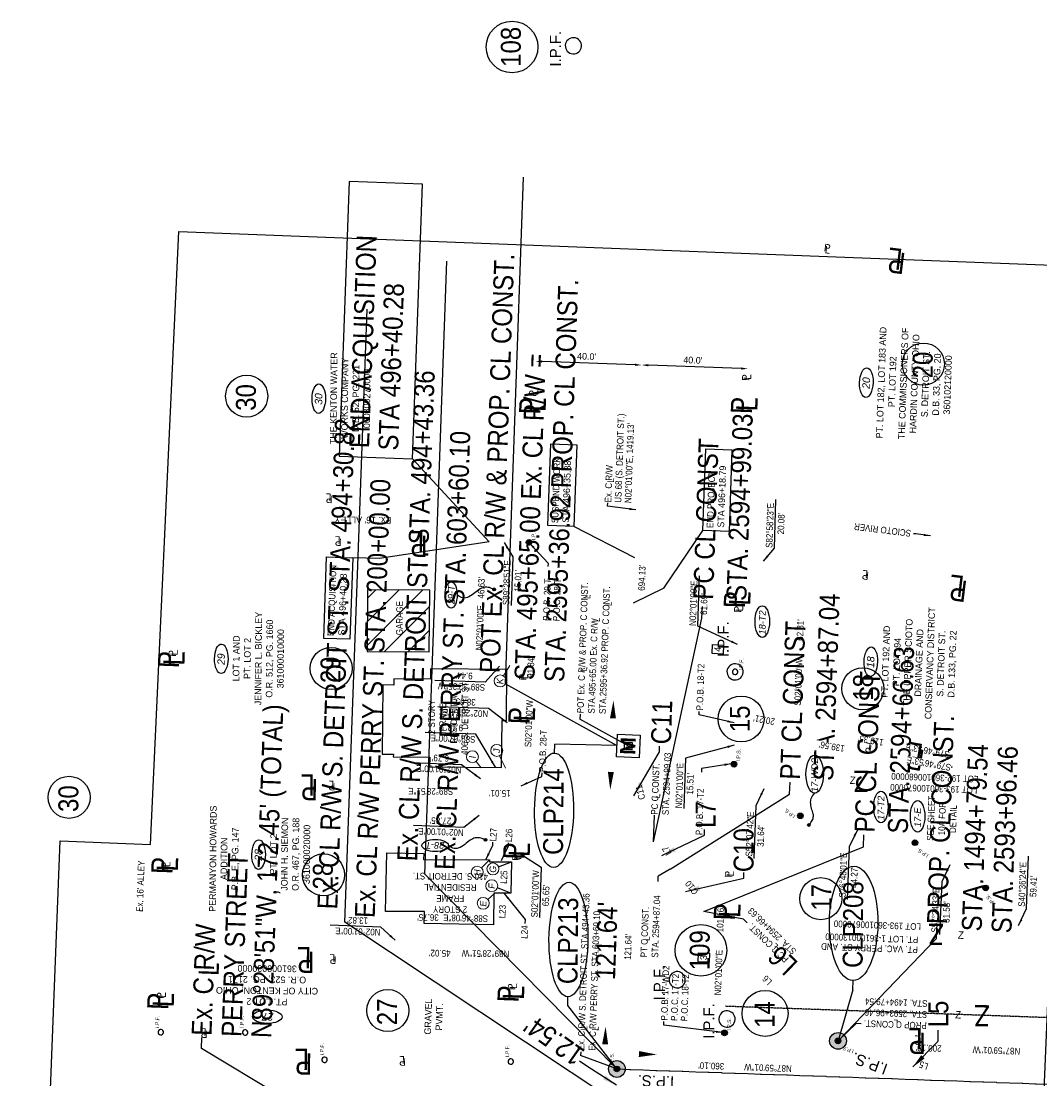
# Model space of a CAD drawing. Header units: feet. Extents: x -11 to 322919, y -12 to 577673.
# Tile 7 of 16: x 161182 to 161566, y 288985 to 289384. Entities that reach past the tile are written whole.
import ezdxf
from ezdxf.enums import TextEntityAlignment as Align

# ---------------------------------------------------------------- set-up
doc = ezdxf.new("R2010")
doc.units = ezdxf.units.FT
doc.header["$MEASUREMENT"] = 0
doc.linetypes.add('cl', pattern=[5, 0.09375, -0.09375, 4.625, -0.09375, 0.09375])
doc.linetypes.add('F', pattern=[0.15, 0.1, -0.05])
for name, color, linetype in [('BD_X_Building', 130, 'Continuous'), ('BD_X_Hatch', 247, 'Continuous'), ('BD_X_Text', 134, 'Continuous'), ('DV_X_Property_Line', 80, 'Continuous'), ('HY_X_Text', 135, 'Continuous'), ('RD_P_Text', 1, 'Continuous'), ('RW_P_Esmt_Text', 203, 'Continuous'), ('RW_P_Text-Boundary-002', 30, 'Continuous'), ('RW_P_Text-Parcel-002', 130, 'Continuous'), ('RW_X_CL', 180, 'cl'), ('RW_X_Text', 9, 'Continuous'), ('RW_X_Text-CLplat', 30, 'Continuous'), ('RW_X_Text-PropMap', 10, 'Continuous'), ('SC_Scratch5', 7, 'Continuous')]:
    doc.layers.add(name, color=color, linetype=linetype)
doc.styles.add('ODOT', font='arialbd.ttf')
doc.styles.add('Slanted-Normal', font='font31.shx', dxfattribs={"height": 0.1})
doc.styles.get("Standard").update_dxf_attribs({"font": 'font31.shx'})
doc.styles.add('Style-font31', font='font31.shx')
doc.styles.add('Text - CenterTop 0.14 Italic', font='ariali.ttf', dxfattribs={"height": 0.14})
doc.dimstyles.new('COEC', dxfattribs={"dimscale": 13.9, "dimtxt": 0.18, "dimasz": 0.18, "dimexe": 0.18, "dimexo": 0.0625, "dimgap": 0.09, "dimtad": 1, "dimzin": 0, "dimdsep": 46, "dimtxsty": 'Standard', "dimcen": 0.09, "dimclrd": 256, "dimclre": 256, "dimclrt": 256, "dimaunit": 1, "dimadec": 4, "dimazin": 0, "dimtfac": 1, "dimtofl": 0, "dimtmove": 0, "dimatfit": 3, "dimfxl": 1, "dimtolj": 1, "dimtzin": 0, "dimlwd": -1, "dimlwe": -1, "dimarcsym": 0})

msp = doc.modelspace()

# ---------------------------------------------------------------- hatches: boundary and pattern name
at = {"layer": 'BD_X_Hatch'}
h = msp.add_hatch(dxfattribs=at)
h.set_pattern_fill('ANSI31', color=256, scale=50)
h.paths.add_polyline_path([(161336.04, 289169.36), (161312.61, 289169.55), (161312.43, 289146.35), (161335.86, 289146.16)])

# ---------------------------------------------------------------- linework, layer by layer
at = {"layer": 'BD_X_Building'}
msp.add_lwpolyline([(161335.86, 289146.16), (161336.04, 289169.36), (161312.61, 289169.55), (161312.43, 289146.35)], close=True, dxfattribs=at)
at = {"layer": 'BD_X_Building', "flags": 128}
msp.add_lwpolyline([(161363.08, 289102.69), (161363.22, 289120.3), (161364.95, 289120.28), (161365.1, 289139.49), (161336.29, 289139.72), (161336.26, 289135.89), (161322.56, 289136), (161322.55, 289133.68), (161318.36, 289133.72), (161318.15, 289107.69), (161322.34, 289107.66), (161322.33, 289106.6), (161336.03, 289106.49), (161336, 289102.91)], close=True, dxfattribs=at)
at = {"layer": 'BD_X_Building', "elevation": 959.82, "flags": 128}
msp.add_lwpolyline([(161360.07, 289043.41), (161333.97, 289043.97), (161334.01, 289048.48), (161319.42, 289048.48), (161319.92, 289070.52), (161333.76, 289070.27), (161333.73, 289068.02), (161358.53, 289067.88), (161358.53, 289067.16), (161366.74, 289067.1), (161366.49, 289055.36), (161360.12, 289055.32), (161360.07, 289043.41)], dxfattribs=at)
at = {"layer": 'DV_X_Property_Line', "color": 247, "linetype": 'F'}
msp.add_line((161727.25, 289002.9), (161447.31, 289012.76), dxfattribs=at)
at = {"layer": 'RW_P_Esmt_Text'}
for p, q in [((161420.2, 289074.61), (161420.54, 289084.68)), ((161426.45, 289064.37), (161422, 289061.71)), ((161421.96, 289059.78), (161422, 289061.71)), ((161454.13, 289045.53), (161439.17, 289048.49)), ((161455.47, 289044.14), (161454.13, 289045.53)), ((161496.44, 289006.24), (161489.65, 288999.75)), ((161498.37, 289006.17), (161496.44, 289006.24))]:
    msp.add_line(p, q, dxfattribs=at)
at = {"layer": 'RW_P_Text-Boundary-002'}
for p, q in [((161413.28, 289254.2), (161378.31, 289255.44)), ((161453.26, 289252.8), (161418.28, 289254.03)), ((161392.62, 289122.76), (161392.55, 289120.79)), ((161410.73, 289110.75), (161392.55, 289120.79)), ((161355.5, 289064.83), (161358.53, 289067.88)), ((161361.91, 289065.27), (161366.74, 289067.1)), ((161366.49, 289055.36), (161361.49, 289057.31)), ((161360.51, 289055.32), (161357.85, 289053)), ((161392.83, 288995.62), (161392.78, 288994.22)), ((161406.45, 288989.18), (161392.78, 288994.22))]:
    msp.add_line(p, q, dxfattribs=at)
at = {"layer": 'RW_P_Text-Boundary-002', "lineweight": 0}
for p, q in [((161366.2, 289141), (161363.74, 289137.11)), ((161355.41, 289102.52), (161353.48, 289104.93)), ((161364.54, 289102.38), (161362.26, 289107.05))]:
    msp.add_line(p, q, dxfattribs=at)
at = {"layer": 'RW_P_Text-Boundary-002'}
for points in [[(161442.32, 289145.51), (161442.45, 289148.9), (161446.56, 289148.74), (161446.43, 289145.35)], [(161437.02, 289029.48), (161437.15, 289032.87), (161441.27, 289032.71), (161441.14, 289029.32)]]:
    msp.add_lwpolyline(points, close=True, dxfattribs=at)
at = {"layer": 'RW_P_Text-Boundary-002', "lineweight": 0}
for centre in [(161362.53, 289135.22), (161352.07, 289106.68), (161361.27, 289109.07), (161353.91, 289063.24), (161359.8, 289064.47), (161359.39, 289058.13), (161356.15, 289051.52)]:
    msp.add_circle(centre, 2.25, dxfattribs=at)
at = {"layer": 'RW_P_Text-Boundary-002'}
for centre in [(161450.92, 289138.64, 961.42), (161234.83, 289003.04), (161266.59, 289002.91), (161296.45, 288992.64), (161366.53, 288992.01)]:
    msp.add_arc(centre, 1.02, 352.811, 351.811, dxfattribs=at)
for points in [[(161378.32, 289255.85), (161378.29, 289255.02), (161375.81, 289255.52)], [(161413.29, 289254.62), (161413.27, 289253.79), (161415.78, 289254.12)], [(161418.3, 289254.44), (161418.27, 289253.61), (161415.78, 289254.12)], [(161453.27, 289253.21), (161453.24, 289252.38), (161455.76, 289252.71)]]:
    msp.add_solid(points, dxfattribs=at)
at = {"layer": 'RW_P_Text-Parcel-002'}
for p, q in [((161413.23, 289181.58), (161390.29, 289193.37)), ((161424.06, 289170.11), (161438.82, 289191.86)), ((161358.4, 289187.52), (161317.16, 289181.24)), ((161317.16, 289181.24), (161307.06, 289181.59)), ((161424.06, 289170.11), (161412.63, 289164.5))]:
    msp.add_line(p, q, dxfattribs=at)
at = {"layer": 'RW_P_Text-Parcel-002', "linetype": 'Continuous'}
for p, q in [((161409.25, 289109.39), (161409.37, 289112.23)), ((161409.37, 289112.23), (161412.21, 289112.11)), ((161412.21, 289112.11), (161412.09, 289109.27)), ((161412.09, 289109.27), (161409.25, 289109.39))]:
    msp.add_line(p, q, dxfattribs=at)
at = {"layer": 'RW_P_Text-Parcel-002'}
for points in [[(161380.46, 289193.71), (161381.55, 289224.41), (161391.38, 289224.07), (161390.29, 289193.37)], [(161438.82, 289191.86), (161439.9, 289222.56), (161449.73, 289222.22), (161448.65, 289191.52)], [(161296.15, 289151.23), (161297.23, 289181.93), (161307.06, 289181.59), (161305.98, 289150.89)]]:
    msp.add_lwpolyline(points, close=True, dxfattribs=at)
for points, const_width in [([(161373.37, 289186.86, 1), (161373.44, 289187.9, 1)], 1.05), ([(161360.13, 289169.91, 1), (161360.39, 289169.45, 1)], 0.525), ([(161450.48, 289103.34, 1), (161450.55, 289104.39, 1)], 1.05), ([(161475.46, 289083.92, 1), (161475.53, 289084.97, 1)], 1.05), ([(161478.9, 289081.14, 1), (161478.45, 289080.87, 1)], 0.525), ([(161356.85, 289075.63, 1), (161357.11, 289075.17, 1)], 0.525), ([(161518.56, 289073.81, 1), (161518.63, 289074.86, 1)], 1.05), ([(161545.17, 289056.8, 1), (161545.23, 289057.85, 1)], 1.05), ([(161446.92, 289002.24, 1), (161446.99, 289003.29, 1)], 1.05), ([(161489.63, 288999.23, 1), (161489.68, 289000.28, 1)], 1.05), ([(161406.43, 288988.66, 1), (161406.47, 288989.71, 1)], 1.05)]:
    msp.add_lwpolyline(points, format="xyb", close=True, dxfattribs=dict(at, const_width=const_width))
for centre, radius in [((161373.41, 289187.38), 1.05), ((161360.26, 289169.68), 0.525), ((161450.51, 289103.87), 1.05), ((161475.49, 289084.44), 1.05), ((161478.68, 289081), 0.525), ((161356.98, 289075.4), 0.525), ((161518.59, 289074.33), 1.05), ((161545.2, 289057.32), 1.05), ((161446.95, 289002.76), 1.05), ((161489.65, 288999.75), 1.05), ((161406.45, 288989.18), 1.05)]:
    msp.add_circle(centre, radius, dxfattribs=at)
for centre, major_axis in [((161500.29, 289247.48), (0.2, 5.56)), ((161294.28, 289241.46), (0.05, 5.56)), ((161344.07, 289167.56), (0, 4.97)), ((161461.14, 289157.58), (0, 5.96)), ((161257.6, 289143.55), (0.05, 5.56)), ((161501.97, 289142.45), (0.2, 5.56)), ((161480.86, 289100.14), (0, 7.15)), ((161505.78, 289087.78), (0, 5.96)), ((161519.59, 289084.24), (0, 5.96)), ((161271.64, 289069.87), (0.05, 5.56)), ((161338.09, 289073.28), (-4.97, 0)), ((161274.94, 289008.85), (-5.56, 0.05))]:
    msp.add_ellipse(centre, major_axis=major_axis, ratio=0.4567, dxfattribs=at)
for points, knots in [([(161360.26, 289169.68), (161359.85, 289169.86), (161358.8, 289170.31), (161356.95, 289170.66), (161354.82, 289169.91), (161352.98, 289168.34), (161351.03, 289166.76), (161348.45, 289166.13), (161347.15, 289167.01), (161346.52, 289167.44), (161346.46, 289167.48), (161346.4, 289167.52), (161346.34, 289167.56)], [0, 0, 0, 0, 1.348161, 3.438574, 5.447531, 7.904217, 10.646958, 12.998967, 15.177772, 15.177772, 15.177772, 15.389694, 15.389694, 15.389694, 15.389694]), ([(161478.68, 289081), (161478.94, 289081.29), (161479.61, 289082.02), (161480.41, 289083.43), (161480.41, 289085.4), (161479.54, 289087.33), (161479.23, 289089.42), (161479.54, 289091.5), (161480.43, 289092.51), (161480.86, 289092.99)], [0, 0, 0, 0, 1.348161, 3.438574, 5.447531, 7.904217, 10.646958, 12.998967, 15.177772, 15.177772, 15.177772, 15.177772]), ([(161356.98, 289075.4), (161356.57, 289075.58), (161355.52, 289076.03), (161353.68, 289076.38), (161351.54, 289075.63), (161349.7, 289074.06), (161347.75, 289072.48), (161345.17, 289071.85), (161343.87, 289072.73), (161343.24, 289073.16), (161343.18, 289073.2), (161343.12, 289073.24), (161343.06, 289073.28)], [0, 0, 0, 0, 1.348161, 3.438574, 5.447531, 7.904217, 10.646958, 12.998967, 15.177772, 15.177772, 15.177772, 15.389694, 15.389694, 15.389694, 15.389694])]:
    msp.add_open_spline(points, degree=3, knots=knots, dxfattribs=at)
at = {"layer": 'RW_X_CL'}
msp.add_line((161406.45, 288989.18), (161766.33, 288976.51), dxfattribs=at)
at = {"layer": 'RW_X_Text'}
for p, q in [((161438.45, 289158.83), (161438.61, 289163.28)), ((161420.2, 289074.61), (161438.45, 289158.83)), ((161471.44, 289092.63), (161471.6, 289097.08)), ((161426.45, 289064.37), (161471.44, 289092.63)), ((161499.24, 289072.79), (161499.39, 289077.24)), ((161439.17, 289048.49), (161499.24, 289072.79)), ((161526.68, 289038.25), (161526.84, 289042.7)), ((161489.65, 288999.75), (161526.68, 289038.25))]:
    msp.add_line(p, q, dxfattribs=at)
at = {"layer": 'RW_X_Text-CLplat'}
for p, q in [((161364.59, 289134.18), (161371.3, 289324.83)), ((161334.17, 289062.52), (161342.5, 289293.15)), ((161304.14, 289044.45), (161312.47, 289275.08)), ((161364.59, 289134.18), (161406.47, 289110.91)), ((161382.98, 289108.08), (161383.04, 289111.38)), ((161406.47, 289110.91), (161383.04, 289111.38)), ((161406.45, 288989.18), (161334.17, 289062.52)), ((161406.01, 288976.65), (161304.14, 289044.45)), ((161495.25, 289018.91), (161495.31, 289022.44)), ((161387.98, 289013.06), (161388.03, 289016.36)), ((161495.25, 289018.91), (161489.65, 288999.75)), ((161406.45, 288989.18), (161387.98, 289013.06))]:
    msp.add_line(p, q, dxfattribs=at)
at = {"layer": 'RW_X_Text-CLplat', "linetype": 'Continuous'}
for p, q in [((161406.31, 289106.65), (161406.63, 289115.17)), ((161406.63, 289115.17), (161415.15, 289114.85)), ((161415.15, 289114.85), (161414.84, 289106.33)), ((161414.84, 289106.33), (161406.31, 289106.65))]:
    msp.add_line(p, q, dxfattribs=at)
at = {"layer": 'RW_X_Text-CLplat'}
for points in [[(161405.14, 289127.86, 0, 2.25, 0), (161404.97, 289121.12, 0, 0, 0.2615), (161407.54, 289116.27, 0, 0, -0.949202)], [(161403.94, 289094.23, 0, 2.25, 0), (161404.18, 289100.98, 0, 0, -0.2615), (161407.04, 289105.66, 0, 0, 0.949202)], [(161402.19, 289005.17, 0, 2.25, 0), (161402.02, 288998.42, 0, 0, 0.2615), (161404.58, 288993.58, 0, 0, -0.949202)], [(161421.47, 288994.62, 0, 2.25, 0), (161414.72, 288994.79, 0, 0, 0.2615), (161409.87, 288992.22, 0, 0, -0.949202)]]:
    msp.add_lwpolyline(points, format="xyseb", dxfattribs=at)
at = {"layer": 'RW_X_Text-CLplat', "const_width": 3.15}
for points in [[(161489.65, 288998.18, 1), (161489.65, 289001.33, 1)], [(161406.45, 288987.61, 1), (161406.45, 288990.76, 1)]]:
    msp.add_lwpolyline(points, format="xyb", close=True, dxfattribs=at)
at = {"layer": 'RW_X_Text-CLplat'}
for centre, radius in [((161367, 289373.81, 6.19), 9.72), ((161453.18, 289120.89), 8.64), ((161438.06, 289033.82), 9.72), ((161462.19, 289010.08), 8.64), ((161489.65, 288999.75), 3.15), ((161406.45, 288989.18), 3.15)]:
    msp.add_circle(centre, radius, dxfattribs=at)
for centre in [(161390.09, 289374.25, 963.46), (161450.92, 289138.64, 961.42), (161429.14, 289022.77, 960.22), (161447.86, 289007.98, 959.48)]:
    msp.add_arc(centre, 3.06, 356.534, 355.534, dxfattribs=at)
for centre, ratio in [((161382.79, 289086.54), 0.340489), ((161495.51, 289043.98), 0.423648), ((161388.23, 289037.9), 0.340489)]:
    msp.add_ellipse(centre, major_axis=(0.2, 21.54), ratio=ratio, dxfattribs=at)
at = {"layer": 'RW_X_Text-PropMap'}
msp.add_line((161358.4, 289187.52), (161329.53, 289218.78), dxfattribs=at)
msp.add_lwpolyline([(161301.93, 289219.78), (161329.53, 289218.78), (161333.26, 289322.21), (161305.66, 289323.21)], close=True, dxfattribs=at)
for centre in [(161521.74, 289254.48), (161267.14, 289242.39), (161298.94, 289139.92), (161498.97, 289132.28), (161200.34, 289091.42), (161296.08, 289062.23), (161483.19, 289053.26), (161320.24, 289011.16)]:
    msp.add_circle(centre, 7.92, dxfattribs=at)
at = {"layer": 'SC_Scratch5', "color": 6}
msp.add_lwpolyline([(161554.59, 288682.91), (161182.31, 288697.71), (161196.99, 289074.99), (161230.93, 289073.63), (161241.66, 289304.43), (161580.17, 289291.37)], close=True, dxfattribs=at)

# ---------------------------------------------------------------- texts
at = {"layer": 'BD_X_Text', "char_height": 2.5, "attachment_point": 2, "style": 'Style-font31'}
for s, insert, rotation in [('{\\W0.9;GARAGE}', (161323.4, 289158.86), 89.5451), ('{\\W0.9;2 STORY\\PFRAME\\PRESIDENTIAL\\P406 S. DETROIT ST.}', (161335.52, 289121.6), 89.5451), ('{\\W0.9;2 STORY\\PFRAME\\PRESIDENTIAL\\P410 S. DETROIT ST.}', (161343.68, 289047.91), 179.4806)]:
    msp.add_mtext_dynamic_manual_height_columns(s, width=71.8995, gutter_width=10, heights=[0], dxfattribs=dict(at, insert=insert, rotation=rotation))
at = {"layer": 'HY_X_Text', "insert": (161559.9, 289184.18, 1898.64), "char_height": 2.5, "width": 108.1587, "attachment_point": 1, "rotation": 172.9731, "style": 'Style-font31'}
msp.add_mtext('\\pxqc;{\\W0.9;SCIOTO RIVER}', dxfattribs=at)
at = {"layer": 'RD_P_Text', "insert": (161334.19, 289008.95), "char_height": 2.5, "attachment_point": 2, "rotation": 87.9836, "style": 'Style-font31'}
msp.add_mtext_dynamic_manual_height_columns('GRAVEL\\PPVMT.', width=71.8995, gutter_width=10, heights=[0], dxfattribs=at)
at = {"layer": 'RW_P_Esmt_Text', "style": 'Style-font31', "width": 0.9}
for s, rotation, p in [('C11', 104.6856, (161417.18, 289090.89, -960.12)), ('L', 87.891, (161422.7, 289091.04)), ('L7', 121.3877, (161427.14, 289070.49, -960.12)), ('C10', 128.6971, (161437.29, 289056.04, -960.12)), ('L', 87.891, (161418.72, 289037.36)), ('L', 136.0066, (161467.35, 289035.64)), ('L6', 136.0066, (161465.05, 289022.29)), ('L', 177.9835, (161512.29, 289007.74)), ('L5', 159.949, (161523.86, 288991.09))]:
    msp.add_text(s, height=2.5, rotation=rotation, dxfattribs=at).set_placement(p)
at = {"layer": 'RW_P_Esmt_Text', "char_height": 2.5, "width": 54.3937, "attachment_point": 1, "style": 'Style-font31'}
for s, insert, rotation in [('{\\W0.9;PC C CONST.\\PSTA. 2594+99.03}', (161419.29, 289084.94), 87.891), ('{\\W0.9;PT C CONST.\\PSTA. 2594+87.04}', (161415.3, 289031.26), 87.891), ('{\\W0.9;PC C CONST.\\PSTA. 2594+66.63}', (161469.52, 289028.98), 136.0066), ('{\\W0.9;PROP C CONST.\\PSTA. 2593+96.46\\PSTA. 1494+79.54}', (161522.99, 289004.22), 177.9835)]:
    msp.add_mtext(s, dxfattribs=dict(at, insert=insert, rotation=rotation))
at = {"layer": 'RW_P_Text-Boundary-002', "style": 'Style-font31', "width": 0.9}
for s, rotation, p in [('S82°58\'23"E', 88.0841, (161464.95, 289185.26)), ("20.08'", 88.0841, (161469.33, 289190.35)), ('S89°28\'51"E', 88.0841, (161365.96, 289163.7)), ("15.01'", 88.0841, (161370.33, 289168.79)), ("694.13'", 88.0841, (161416.94, 289169.12)), ('N02°01\'00"E   46.63\'', 87.9834, (161355.83, 289146.65)), ('N02°01\'00"E', 88.0841, (161436.16, 289155.89)), ("61.69'", 88.0841, (161440.34, 289160.04)), ('S02°01\'00"W        62.81\'', 87.9834, (161475.65, 289125.87)), ('S02°01\'00"W          91.84\'', 87.9834, (161374.23, 289110.26)), ("9.44'", 178.0166, (161352.22, 289138.31)), ('S89°32\'35"W', 178.0166, (161356.9, 289133.98)), ("38.65'", 178.0166, (161353.38, 289128.41)), ('N02°28\'14"E', 178.0166, (161358.05, 289124.07)), ("20.21'", 169.7813, (161466.05, 289121.03)), ("9.13'", 178.0166, (161348.61, 289118.76)), ('S89°07\'00"E', 178.0166, (161353.29, 289114.43)), ('S79°46\'53"E          119.35\'', 169.7813, (161531.83, 289108.67)), ("6.79'", 178.0166, (161343.32, 289107.28)), ('N02°01\'00"E', 88.0841, (161430.94, 289087.23)), ('N02°01\'00"E', 178.0166, (161347.99, 289102.95)), ("15.51'", 88.0841, (161435.12, 289092.41)), ('LOT 192-360100680000', 178.0166, (161542.51, 289099.47)), ('LOT 193-360100670000', 178.0166, (161542.08, 289095.33)), ('S89°28\'51"E', 179.4807, (161344.88, 289094.84)), ("27.85'", 178.0166, (161344.18, 289083.69)), ('S52°07\'42"E', 87.9835, (161457.35, 289069.1)), ('N02°01\'00"E', 178.0166, (161348.85, 289079.35)), ("31.64'", 87.9835, (161461.67, 289072.75)), ('L27', 87.9835, (161361.11, 289074.82)), ('L26', 87.9835, (161366.99, 289074.53)), ('S76°48\'01"E', 87.9835, (161492.48, 289053.65)), ('S02°01\'00"W', 88.0841, (161376.63, 289046.19)), ("44.27'", 87.9835, (161496.8, 289057.3)), ('S40°36\'24"E', 87.9835, (161559.94, 289050.19)), ('L25', 87.9835, (161365.1, 289058.82)), ("59.41'", 87.9835, (161564.26, 289053.84)), ("65.65'", 88.0841, (161380.86, 289050.38)), ('S57°24\'33"E', 87.9835, (161527.23, 289040.48)), ("31.58'", 87.9835, (161531.55, 289044.13)), ('L23', 87.9835, (161364.49, 289045.86)), ('N02°01\'00"E        101.16\'', 87.9834, (161445.61, 289016.84)), ("13.82'", 178.0166, (161312.88, 289046.17)), ('S88°46\'08"E  36.75\'', 178.7688, (161358.02, 289046.97)), ('LOT 193-360100670000', 177.9835, (161520.88, 289043.95)), ('N02°01\'00"E', 178.0166, (161317.55, 289041.84)), ('L24', 88.0841, (161372.84, 289038.13)), ("121.64'", 88.0841, (161411.74, 289030.17)), ('N89°28\'51"W     45.02\'', 179.4807, (161365.97, 289033.76)), (' N87°59\'01"W              200.19\'', 177.9835, (161559.07, 288997.01)), ('N87°59\'01"W         360.10\'', 177.9835, (161472.28, 288990.51))]:
    msp.add_text(s, height=2.5, rotation=rotation, dxfattribs=at).set_placement(p)
at = {"layer": 'RW_P_Text-Boundary-002', "width": 0.9}
for p in [(161396.47, 289166.02), (161404.43, 289163.36), (161400.03, 289157.35), (161395.23, 289138.8), (161395.32, 289003.64), (161399.52, 289003.51)]:
    msp.add_text('L', height=2.5, rotation=87.9834, dxfattribs=at).set_placement(p)
at = {"layer": 'RW_P_Text-Boundary-002', "style": 'Slanted-Normal'}
for s, p in [('4', (161445.62, 289147.08)), ('3', (161440.33, 289031.05))]:
    msp.add_text(s, height=2.5, rotation=87.8032, dxfattribs=at).set_placement(p, align=Align.CENTER)
at = {"layer": 'RW_P_Text-Boundary-002'}
for p in [(161453.91, 289139.12, 961.42), (161234.14, 289004.58), (161265.96, 289004.63), (161296.09, 288994.29), (161365.82, 288993.65)]:
    msp.add_text('I.P.F.', height=1.4, rotation=87.9834, dxfattribs=at).set_placement(p)
at = {"layer": 'RW_P_Text-Boundary-002', "lineweight": 0, "style": 'Text - CenterTop 0.14 Italic', "width": 0.95}
for s, p in [('K', (161363.76, 289135.09)), ('J', (161362.5, 289108.95)), ('I', (161353.3, 289106.56)), ('H', (161355.14, 289063.11)), ('G', (161361.03, 289064.34)), ('F', (161360.62, 289058)), ('E', (161357.38, 289051.39))]:
    msp.add_text(s, height=2.5, rotation=90, dxfattribs=at).set_placement(p, align=Align.CENTER)
at = {"layer": 'RW_P_Text-Boundary-002', "char_height": 2.502, "attachment_point": 5, "rotation": 357.9834}
for insert in [(161395.06, 289257.35), (161435.03, 289255.94)]:
    msp.add_mtext("\\A1;40.0'", dxfattribs=dict(at, insert=insert))
at = {"layer": 'RW_P_Text-Boundary-002', "char_height": 2.5, "attachment_point": 1, "line_spacing_factor": 0.9, "style": 'Style-font31'}
for s, insert, width, rotation in [('{\\W0.9;P.O.B. 29-T\\PP.O.C. 28-T}', (161378.61, 289157.87), 23.5162, 88.0841), ('{\\W0.9;P.O.B. 18-T2}', (161436.32, 289124.17), 23.5162, 88.0841), ('{\\W0.9;P.O.B. 28-T}', (161377.09, 289101.01), 23.5162, 88.0841), ('{\\W0.9;P.O.B. 17-T2}', (161436.06, 289077.23), 23.5162, 88.0841), ('{\\W0.9;PT. VAC. PERRY ST. AND\\PPT. LOT 1-361000130000}', (161519.65, 289032.76), 80.0713, 177.9835), ('{\\W0.9;P.O.B. 17-WD2\\PP.O.C. 17-T2\\PP.O.C. 18-T2}', (161422.98, 289007.44), 23.5162, 88.0841)]:
    msp.add_mtext(s, dxfattribs=dict(at, insert=insert, width=width, rotation=rotation))
at = {"layer": 'RW_P_Text-Boundary-002', "char_height": 2.5, "attachment_point": 1, "rotation": 87.9834}
for s, insert, width in [('{\\W0.9;POT Ex. C R/W & PROP. C CONST.\\PSTA.495+65.00 Ex. C R/W \\PSTA.2595+36.92 PROP. C CONST.}', (161391.41, 289123.12), 69.4073), ('{\\W0.9;Ex. C R/W S. DETROIT ST. STA.494+43.36\\PEx. C R/W PERRY ST. STA.603+60.10}', (161391.64, 288996.25), 93.2277)]:
    msp.add_mtext(s, dxfattribs=dict(at, insert=insert, width=width))
at = {"layer": 'RW_P_Text-Parcel-002'}
for s, height, rotation, style, p in [('P', 2.8, 352.975, 'Style-font31', (161484.21, 289297)), ('L', 2.8, 352.975, 'Style-font31', (161484.56, 289296.2)), ('P', 2.8, 87.9835, 'Style-font31', (161456.31, 289248.1)), ('L', 2.8, 87.9835, 'Style-font31', (161456.95, 289248.57)), ('P', 2.8, 87.9835, 'Style-font31', (161376.16, 289242.17)), ('L', 2.8, 87.9835, 'Style-font31', (161376.81, 289242.64)), ('STA 496+35.88', 2.5, 88.0186, 'Style-font31', (161388.41, 289194.75)), ('STA 496+18.79', 2.5, 88.0186, 'Style-font31', (161446.76, 289192.9)), ('L', 2.8, 177.9836, 'Style-font31', (161299.04, 289205.74)), ('P', 2.8, 177.9836, 'Style-font31', (161299.5, 289204.91)), ('L', 2.8, 177.9836, 'Style-font31', (161302.45, 289189.63)), ('P', 2.8, 177.9836, 'Style-font31', (161302.91, 289188.8)), ('P', 2.8, 172.9731, 'Style-font31', (161501.33, 289175.96)), ('L', 2.8, 172.9731, 'Style-font31', (161501.03, 289176.75)), ('STA 496+40.28', 2.5, 88.0186, 'Style-font31', (161304.09, 289152.28)), ('P', 2.8, 87.9835, 'Style-font31', (161453.29, 289160.89)), ('L', 2.8, 87.9835, 'Style-font31', (161453.93, 289161.35)), ('P', 2.8, 87.9835, 'Style-font31', (161240.55, 289144.31)), ('L', 2.8, 87.9835, 'Style-font31', (161241.2, 289144.78)), ('P', 2.8, 87.9835, 'Style-font31', (161372.41, 289135.38)), ('L', 2.8, 87.9835, 'Style-font31', (161373.05, 289135.84)), ('L', 2.8, 169.7813, 'Style-font31', (161502.25, 289111.71)), ('M', 1.83, 87.6499, 'ODOT', (161411.59, 289109.71)), ('P', 2.8, 169.7813, 'Style-font31', (161502.54, 289110.9)), ('L', 2.8, 177.9836, 'Style-font31', (161300.04, 289097.63)), ('P', 2.8, 177.9836, 'Style-font31', (161300.5, 289096.8)), ('P', 2.8, 87.9835, 'Style-font31', (161369.87, 289067.46)), ('L', 2.8, 87.9835, 'Style-font31', (161370.51, 289067.93)), ('P', 2.8, 87.9835, 'Style-font31', (161237.79, 289064.65)), ('L', 2.8, 87.9835, 'Style-font31', (161238.43, 289065.12)), ('P', 2.8, 87.9835, 'Style-font31', (161449.84, 289061.19)), ('L', 2.8, 87.9835, 'Style-font31', (161450.49, 289061.65)), ('L', 2.8, 177.9836, 'Style-font31', (161300.49, 289032.32)), ('P', 2.8, 177.9836, 'Style-font31', (161300.95, 289031.49)), ('P', 2.8, 87.9835, 'Style-font31', (161368.22, 289018.82)), ('L', 2.8, 87.9835, 'Style-font31', (161368.86, 289019.28)), ('P', 2.8, 87.9835, 'Style-font31', (161236.1, 289015.53)), ('L', 2.8, 87.9835, 'Style-font31', (161236.74, 289016)), ('L', 2.8, 177.9836, 'Style-font31', (161252.03, 289004.46)), ('P', 2.8, 177.9836, 'Style-font31', (161252.48, 289003.62)), ('L', 2.8, 177.9835, 'Style-font31', (161520.62, 289001.73)), ('P', 2.8, 177.9835, 'Style-font31', (161521.06, 289000.94)), ('L', 2.8, 177.9836, 'Style-font31', (161326.64, 288994)), ('P', 2.8, 177.9836, 'Style-font31', (161327.1, 288993.16))]:
    msp.add_text(s, height=height, rotation=rotation, dxfattribs=dict(at, style=style)).set_placement(p)
at = {"layer": 'RW_P_Text-Parcel-002', "style": 'Text - CenterTop 0.14 Italic'}
for s, height, rotation, p in [('20', 2.8, 87.9836, (161501.62, 289247.3)), ('30', 2.8, 89.4806, (161295.61, 289241.31)), ('29-T', 2.5, 90.0001, (161345.36, 289167.66)), ('18-T2', 2.5, 90.0001, (161462.39, 289157.22)), ('29', 2.8, 89.4806, (161258.94, 289143.4)), ('18', 2.8, 87.9836, (161503.3, 289142.26)), ('17-WD2', 2.5, 90.0001, (161482.11, 289099.78)), ('17-T2', 2.5, 90.0001, (161507.03, 289087.42)), ('17-E', 2.5, 90.0001, (161520.84, 289083.88)), ('28-T', 2.5, 180.0001, (161337.99, 289074.57)), ('28', 2.8, 89.4806, (161272.97, 289069.73)), ('27', 2.8, 179.4806, (161275.09, 289010.19))]:
    msp.add_text(s, height=height, rotation=rotation, dxfattribs=at).set_placement(p, align=Align.CENTER)
at = {"layer": 'RW_P_Text-Parcel-002', "style": 'Style-font31', "width": 0.9}
for s, rotation, p in [('SUSPEND WORK', 88.0186, (161384.36, 289194.57)), ('L', 87.9316, (161405.37, 289209.89)), ('END PROJECT', 88.0186, (161442.71, 289192.72)), ('END ACQUISITION', 88.0186, (161300.04, 289152.1)), ("Ex. 16' ALLEY", 87.9836, (161228.09, 289048.28))]:
    msp.add_text(s, height=2.5, rotation=rotation, dxfattribs=at).set_placement(p)
at = {"layer": 'RW_P_Text-Parcel-002'}
for rotation, p in [(87.9316, (161375.73, 289188.22)), (87.9316, (161452.79, 289104.87)), (142.1283, (161473.73, 289084.56)), (147.4092, (161523.83, 289069.86)), (130.6065, (161549.06, 289051.41)), (87.9316, (161449.28, 289003.6)), (159.949, (161495.67, 288996.31)), (87.9834, (161405.09, 288990.51))]:
    msp.add_text('I.P.S.', height=1.4, rotation=rotation, dxfattribs=at).set_placement(p)
at = {"layer": 'RW_P_Text-Parcel-002', "attachment_point": 2, "style": 'Style-font31'}
for s, insert, char_height, rotation in [('PT. LOT 182, LOT 183 AND\\P PT. LOT 192 \\PTHE COMMISSIONERS OF\\PHARDIN COUNTY OHIO\\PS. DETROIT ST.\\PD.B. 33, PG. 20\\P360102120000', (161504.65, 289247.55), 2.5, 87.9836), ('THE KENTON WATER\\PWORKS COMPANY\\PD.B. 52, PG. 221\\P060300270000', (161298.63, 289241.64), 2.5, 89.4806), ("Ex. 16' ALLEY", (161310.87, 289194.52), 2.5, 179.4807), ('LOT 1 AND\\PPT. LOT 2\\PJENNIFER L. BICKLEY\\PO.R. 512, PG. 1660\\P361000010000', (161261.96, 289143.73), 2.5, 89.4806), ('PT. LOT 192 AND\\PPT. LOT194 \\PTHE UPPER SCIOTO\\PDRAINAGE AND\\PCONSERVANCY DISTRICT\\PS. DETROIT ST.\\PD.B. 133, PG. 22', (161506.33, 289142.52), 2.5, 87.9836), ('Z', (161495.24, 289099.24), 2.8, 357.9836), ('PERMANYON HOWARDS\\PADDITION\\PP.B. E, PG. 147', (161253.2, 289068.33), 2.5, 89.4806), ('PT. LOT 2\\PJOHN H. SIEMON\\PO.R. 467, PG. 188\\P361000020000', (161275.99, 289070.06), 2.5, 89.4806), ('Z', (161535.92, 289040.96), 2.8, 357.9836), ('PT. LOT 2\\PCITY OF KENTON, OHIO\\PO.R. 523, PG. 2171\\P361000030000', (161274.76, 289013.2), 2.5, 179.4806), ('Z', (161534.91, 289010.98), 2.8, 357.9836)]:
    msp.add_mtext_dynamic_manual_height_columns(s, width=71.8995, gutter_width=10, heights=[0], dxfattribs=dict(at, insert=insert, char_height=char_height, rotation=rotation))
at = {"layer": 'RW_P_Text-Parcel-002', "insert": (161401.85, 289202.46), "char_height": 2.5, "width": 163.067, "attachment_point": 1, "rotation": 87.9316, "line_spacing_factor": 0.9, "style": 'Style-font31'}
msp.add_mtext('{\\W0.9;Ex. C R/W\\PUS 68 (S. DETROIT ST.)\\PN02%%D01\'00"E, 1419.13\'}', dxfattribs=at)
at = {"layer": 'RW_P_Text-Parcel-002', "insert": (161523.37, 289083.58), "char_height": 2.5, "width": 71.8995, "attachment_point": 2, "rotation": 87.9836, "style": 'Style-font31'}
msp.add_mtext('\\pxqc;{\\W0.9;SEE SHEET\\P10A FOR\\PDETAIL}', dxfattribs=at)
at = {"layer": 'RW_X_Text', "style": 'Style-font31', "width": 0.9}
for s, rotation, p in [('C11', 87.9834, (161426.74, 289111.24)), ('PROP. CL CONST.', 87.9834, (161530.59, 289043.55)), ('STA. 1494+79.54', 87.9834, (161543.67, 289040.87)), ('STA. 2593+96.46', 87.9834, (161554.86, 289040.14)), ('L7', 90, (161443.56, 289079.93)), ('C10', 90, (161457.87, 289063.25)), ('L6', 136.0066, (161475.02, 289029.14)), ('L5', 90, (161531.13, 289004.84))]:
    msp.add_text(s, height=7.5, rotation=rotation, dxfattribs=at).set_placement(p)
at = {"layer": 'RW_X_Text', "char_height": 7.5, "width": 85.8654, "attachment_point": 1, "rotation": 87.9834, "style": 'Style-font31'}
for s, insert in [('{\\W0.9;PC CL CONST\\PSTA. 2594+99.03}', (161435.13, 289165.96)), ('{\\W0.9;PT CL CONST\\PSTA. 2594+87.04}', (161467.8, 289098.23)), ('{\\W0.9;PC CL CONST\\PSTA. 2594+66.63}', (161495.85, 289078.34))]:
    msp.add_mtext(s, dxfattribs=dict(at, insert=insert))
at = {"layer": 'RW_X_Text-CLplat', "width": 0.9}
for s, rotation, p in [('108', 90, (161370.29, 289373.87, 6.19)), ('15', 90, (161456.46, 289120.95)), ('CLP214', 89.4726, (161386.31, 289086.03)), ('CLP208', 89.4726, (161499.03, 289043.47)), ('CLP213', 89.4726, (161391.76, 289037.38)), ('109', 90, (161441.35, 289033.87)), ('14', 90, (161465.8, 289009.69))]:
    msp.add_text(s, height=7.5, rotation=rotation, dxfattribs=at).set_placement(p, align=Align.CENTER)
at = {"layer": 'RW_X_Text-CLplat'}
for s, rotation, p in [('I.P.F.', 90, (161385.43, 289366.45, 963.46)), ('I.P.F.', 90, (161448.56, 289144.22, 961.42)), ('I.P.F.', 90, (161424.49, 289014.97, 960.22)), ('I.P.F.', 90, (161443.17, 289000.51, 959.48)), ('I.P.S.', 159.949, (161508.67, 288990.84)), ('I.P.S.', 177.9835, (161428.06, 288986.44))]:
    msp.add_text(s, height=4.2, rotation=rotation, dxfattribs=at).set_placement(p)
at = {"layer": 'RW_X_Text-CLplat', "style": 'Style-font31', "width": 0.9}
for s, rotation, p in [('POT Ex. CL R/W & PROP. CL CONST.', 87.9834, (161362.31, 289138.09)), ('STA. 2595+36.92 PROP. CL CONST.', 87.9834, (161386.59, 289134.68)), ('STA. 495+65.00 Ex. CL R/W =', 87.9834, (161375.39, 289135.41)), ('Ex. CL R/W S. DETROIT ST. STA. 494+43.36', 87.9316, (161331.28, 289067.24)), ('Ex. CL R/W S. DETROIT ST. STA. 494+30.82', 87.9316, (161301.25, 289049.17)), ('Ex. CL R/W PERRY ST. STA. 603+60.10', 87.9316, (161345.35, 289063.99)), ('Ex. CL R/W PERRY ST. STA. 200+00.00', 87.9316, (161315.32, 289045.92)), ('L', 87.9055, (161256.59, 289024.14)), ("12.54'", 144.8016, (161394.89, 288995.98))]:
    msp.add_text(s, height=7.5, rotation=rotation, dxfattribs=at).set_placement(p)
at = {"layer": 'RW_X_Text-CLplat', "style": 'ODOT'}
msp.add_text('M', height=5.7, rotation=87.8587, dxfattribs=at).set_placement((161413.31, 289107.34))
at = {"layer": 'RW_X_Text-CLplat', "width": 0.9}
msp.add_text("121.64'", height=7.5, rotation=87.9833, dxfattribs=at).set_placement((161405.74, 289022.61))
at = {"layer": 'RW_X_Text-CLplat', "insert": (161246.42, 289001.83), "char_height": 7.5, "width": 163.067, "attachment_point": 1, "rotation": 87.9055, "line_spacing_factor": 0.9, "style": 'Style-font31'}
msp.add_mtext('{\\W0.9;Ex. C R/W\\PPERRY STREET\\PN89%%D28\'51"W, 172.45\' (TOTAL)}', dxfattribs=at)
at = {"layer": 'RW_X_Text-PropMap', "style": 'Style-font31', "width": 0.9}
for s, height, rotation, p in [('END ACQUISITION', 7.5, 87.9328, (161313.19, 289222.72)), ('P', 8, 172.975, (161515.37, 289296.18)), ('L', 8, 172.975, (161514.24, 289297.74)), ('STA 496+40.28', 7.5, 87.9328, (161324.13, 289221.84)), ('20', 7.5, 90, (161525.26, 289249.11)), ('30', 7.5, 90, (161270.62, 289236.89)), ('P', 8, 87.9837, (161377.6, 289235.38)), ('L', 8, 87.9837, (161379.63, 289236.39)), ('P', 8, 87.9837, (161457.25, 289235.56)), ('L', 8, 87.9837, (161459.27, 289236.58)), ('L', 8, 179.4807, (161334.01, 289191.66)), ('P', 8, 179.4807, (161335.19, 289189.89)), ('P', 8, 172.9731, (161538.6, 289172.78)), ('L', 8, 172.9731, (161537.42, 289174.66)), ('P', 8, 87.9837, (161454.58, 289162.44)), ('L', 8, 87.9837, (161456.6, 289163.46)), ('P', 8, 87.9837, (161241.7, 289139.91)), ('L', 8, 87.9837, (161243.72, 289140.92)), ('29', 7.5, 90, (161302.42, 289134.41)), ('18', 7.5, 90, (161502.82, 289127.79)), ('P', 8, 87.9837, (161373.54, 289118.79)), ('L', 8, 87.9837, (161375.56, 289119.81)), ('L', 8, 169.7813, (161522.03, 289111.37)), ('P', 8, 169.7813, (161522.57, 289109.09)), ('L', 8, 179.4807, (161292.83, 289100.05)), ('Z', 8, 179.4807, (161501.36, 289101.42)), ('P', 8, 179.4807, (161294.01, 289098.29)), ('30', 7.5, 90, (161203.82, 289085.91)), ('P', 8, 87.9837, (161371.6, 289067.86)), ('L', 8, 87.9837, (161373.63, 289068.88)), ('P', 8, 87.9837, (161239.21, 289062.38)), ('L', 8, 87.9837, (161241.24, 289063.39)), ('28', 7.5, 90, (161299.56, 289056.72)), ('17', 7.5, 90, (161487.13, 289048.76)), ('P', 8, 87.9837, (161450.83, 289044.96)), ('L', 8, 87.9837, (161452.85, 289045.98)), ('Z', 8, 179.4807, (161529.51, 289043.84)), ('L', 8, 179.4807, (161291.51, 289035.07)), ('P', 8, 179.4807, (161292.7, 289033.3)), ('L', 8, 87.9837, (161371.48, 289015.11)), ('P', 8, 87.9837, (161237.67, 289011.3)), ('L', 8, 87.9837, (161239.7, 289012.31)), ('P', 8, 87.9837, (161369.46, 289014.09)), ('27', 7.5, 90, (161323.72, 289005.65)), ('Z', 8, 179.4807, (161546.78, 289013.18)), ('L', 8, 179.4807, (161521.49, 289004.54)), ('P', 8, 179.4807, (161522.67, 289002.77)), ('L', 8, 179.4807, (161290.67, 288996.77)), ('P', 8, 179.4807, (161291.85, 288995))]:
    msp.add_text(s, height=height, rotation=rotation, dxfattribs=at).set_placement(p)

# ---------------------------------------------------------------- leaders
at = {"layer": 'HY_X_Text'}
msp.add_leader([(161524.45, 289189.84), (161518.89, 289190.53), (161518.09, 289190.63)], dimstyle='COEC', dxfattribs=at)
at = {"layer": 'RW_P_Text-Boundary-002'}
for points in [[(161461.55, 289180.27), (161465.69, 289185.22), (161466.3, 289203.49)], [(161364.03, 289187.3), (161367.31, 289181.93), (161366.69, 289163.65)], [(161373.47, 289187.22), (161380.57, 289179.6), (161380.52, 289178.23)], [(161451.87, 289148.96), (161436.9, 289155.84), (161437.54, 289174.82)], [(161362.22, 289140.8), (161356.94, 289134.72), (161337.97, 289135.38)], [(161365.14, 289119.49), (161358.1, 289124.81), (161339.12, 289125.47)], [(161450.54, 289119.47), (161437.39, 289122.41), (161437.44, 289123.77)], [(161360.73, 289102.71), (161353.33, 289115.17), (161334.36, 289115.83)], [(161450.54, 289111.03), (161432.31, 289106.16), (161431.68, 289087.18)], [(161355.09, 289098.37), (161348.04, 289103.69), (161329.06, 289104.35)], [(161449.38, 289104.04), (161438.32, 289102.27), (161438.27, 289100.91)], [(161370.44, 289095.78), (161378.22, 289099.25), (161378.27, 289100.62)], [(161461.78, 289094.62), (161458.76, 289088.24), (161457.99, 289068.42)], [(161354.62, 289084.62), (161348.9, 289080.09), (161329.92, 289080.75)], [(161496.91, 289079.17), (161493.89, 289072.79), (161493.12, 289052.97)], [(161357.1, 289067.92), (161359.78, 289073.43), (161359.83, 289074.59)], [(161362.98, 289067.63), (161365.67, 289073.14), (161365.71, 289074.3)], [(161369.54, 289070.53), (161378, 289065.13), (161377.36, 289046.15)], [(161557.56, 289043.13), (161560.58, 289049.51), (161561.36, 289069.33)], [(161531.67, 289066.01), (161528.65, 289059.62), (161527.87, 289039.8)], [(161364.01, 289055.27), (161371.92, 289045.49), (161371.87, 289043.96)], [(161322.99, 289037.66), (161317.6, 289042.58), (161298.62, 289043.24)], [(161446.31, 289002.86), (161424.05, 289005.67), (161424.1, 289007.04)]]:
    msp.add_leader(points, dimstyle='COEC', dxfattribs=at)
at = {"layer": 'RW_P_Text-Parcel-002'}
msp.add_leader([(161413.61, 289199.65), (161402.94, 289200.94), (161402.99, 289202.19)], dimstyle='COEC', dxfattribs=at)
at = {"layer": 'RW_X_Text'}
for points in [[(161412.82, 289091.98), (161422.42, 289108.53), (161422.42, 289110.64)], [(161423.33, 289069.49), (161439.36, 289077.21), (161439.36, 289079.31)], [(161432.3, 289056.02), (161454.2, 289060.97), (161454.2, 289063.08)], [(161517.81, 288989.92), (161527.32, 288999.63), (161527.32, 289003.84)]]:
    msp.add_leader(points, dimstyle='COEC', override={"dimscale": 30}, dxfattribs=at)
at = {"layer": 'RW_X_Text-CLplat'}
for points in [[(161280.11, 288978.81), (161250.1, 288996.83), (161250.26, 289001.06)], [(161406.24, 288983.04), (161395.56, 288990.03), (161392.32, 288992.15)]]:
    msp.add_leader(points, dimstyle='COEC', override={"dimscale": 30}, dxfattribs=at)

# ---------------------------------------------------------------- next in the draw order: texts
at = {"layer": 'RW_P_Text-Boundary-002', "char_height": 2.5, "attachment_point": 1, "style": 'Style-font31', "bg_fill": 3, "box_fill_scale": 1.05, "bg_fill_color": 256, "bg_fill_transparency": 0}
for s, insert, width, rotation in [("\\W0.9000;139.56'", (161491.88, 289108.41), 12.2913, 169.7813), ('\\W0.9000;S79°46\'53"E', (161531.86, 289101.35), 20.3671, 169.7813), ("\\W0.9000;15.01'", (161366.45, 289091.66), 8.7137, 179.4807)]:
    msp.add_mtext(s, dxfattribs=dict(at, insert=insert, width=width, rotation=rotation))

doc.saveas('drawing.dxf')
